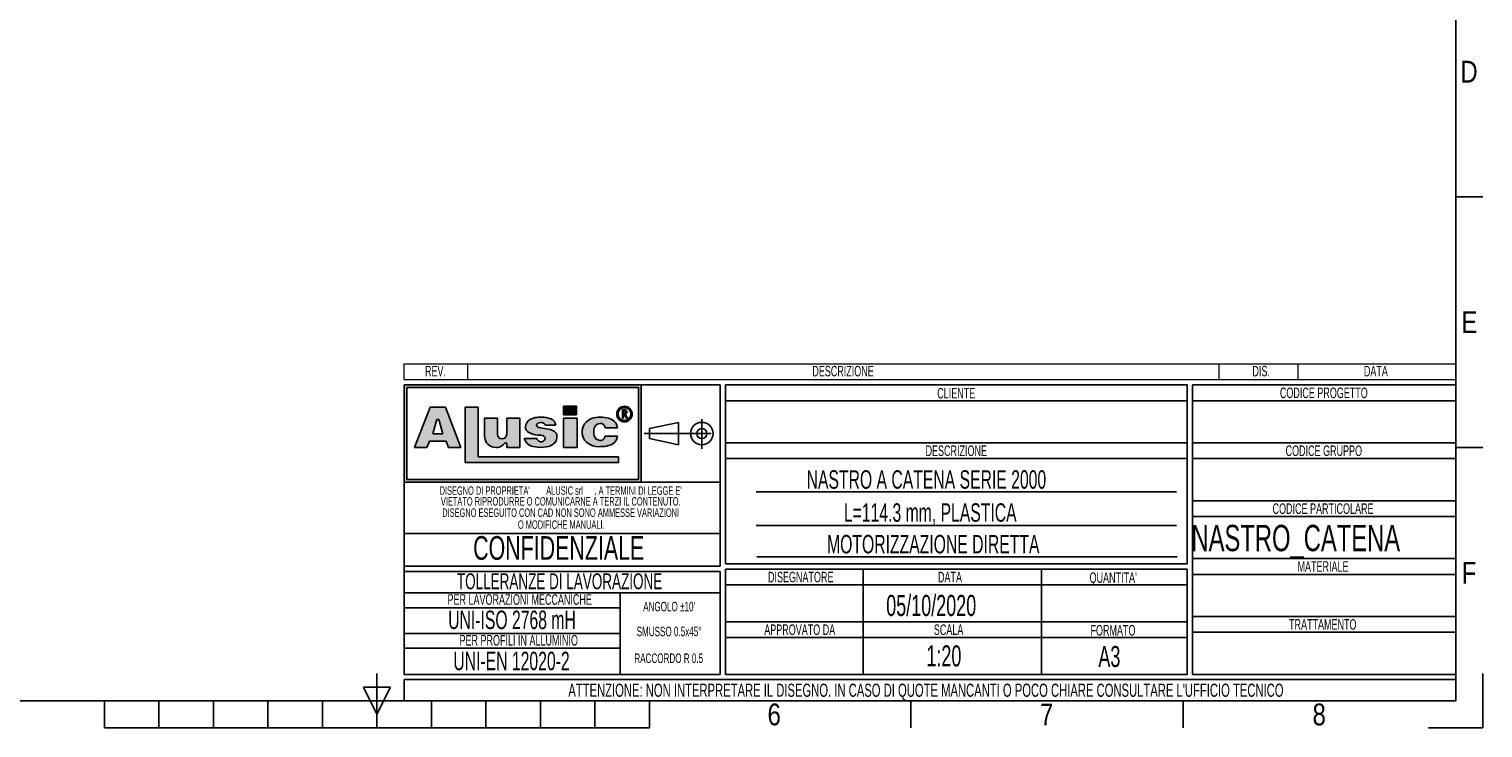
# Model space of a CAD drawing. Header units: millimetres. Extents: x 0 to 420, y 0 to 297.
# Tile 2 of 39: x 144 to 420, y 0 to 133. Entities that reach past the tile are written whole.
import ezdxf
from ezdxf.enums import TextEntityAlignment as Align

# ---------------------------------------------------------------- set-up
doc = ezdxf.new("R2010")
doc.units = ezdxf.units.MM
doc.linetypes.add('CENTERX2', pattern=[20.319999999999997, 12.7, -2.54, 2.54, -2.54])
doc.layers.add('CARTIGLIO', color=140, linetype='Continuous')
doc.styles.add('SLDTEXTSTYLE0', font='TXT', dxfattribs={"width": 0.6382978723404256})
doc.styles.add('SLDTEXTSTYLE1', font='TXT', dxfattribs={"width": 0.675})
doc.styles.add('SLDTEXTSTYLE2', font='TXT', dxfattribs={"width": 0.8214676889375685})

# ---------------------------------------------------------------- blocks, each defined once
blk = doc.blocks.new('SW_NOTE_0')
at = {"layer": 'CARTIGLIO', "color": 0, "insert": (1.968085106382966, 2.578135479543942), "char_height": 2, "attachment_point": 2, "style": 'SLDTEXTSTYLE0'}
blk.add_mtext('DIS.', dxfattribs=at)
blk = doc.blocks.new('SW_NOTE_0_1')
at = {"layer": 'CARTIGLIO', "color": 0, "insert": (7.101063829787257, 2.578135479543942), "char_height": 2, "attachment_point": 2, "style": 'SLDTEXTSTYLE0'}
blk.add_mtext('DESCRIZIONE', dxfattribs=at)
blk = doc.blocks.new('SW_NOTE_0_2')
at = {"layer": 'CARTIGLIO', "color": 0, "insert": (2.845744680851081, 2.578135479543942), "char_height": 2, "attachment_point": 2, "style": 'SLDTEXTSTYLE0'}
blk.add_mtext('DATA', dxfattribs=at)
blk = doc.blocks.new('SW_NOTE_0_3')
at = {"layer": 'CARTIGLIO', "color": 0, "insert": (2.34042553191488, 2.578135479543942), "char_height": 2, "attachment_point": 2, "style": 'SLDTEXTSTYLE0'}
blk.add_mtext('REV.', dxfattribs=at)
blk = doc.blocks.new('SW_NOTE_0_4')
at = {"layer": 'CARTIGLIO', "color": 0, "insert": (14.05585106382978, 4.511737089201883), "char_height": 3.5, "attachment_point": 2, "style": 'SLDTEXTSTYLE0'}
blk.add_mtext('UNI-EN 12020-2', dxfattribs=at)
blk = doc.blocks.new('SW_NOTE_0_5')
at = {"layer": 'CARTIGLIO', "color": 0, "insert": (13.85638297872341, 2.578135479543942), "char_height": 2, "attachment_point": 2, "style": 'SLDTEXTSTYLE0'}
blk.add_mtext('PER PROFILI IN ALLUMINIO', dxfattribs=at)
blk = doc.blocks.new('SW_NOTE_0_6')
at = {"layer": 'CARTIGLIO', "color": 0, "insert": (15.68484042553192, 4.511737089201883), "char_height": 3.5, "attachment_point": 2, "style": 'SLDTEXTSTYLE0'}
blk.add_mtext('UNI-ISO 2768 mH', dxfattribs=at)
blk = doc.blocks.new('SW_NOTE_0_7')
at = {"layer": 'CARTIGLIO', "color": 0, "insert": (18.30319148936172, 2.578135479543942), "char_height": 2, "attachment_point": 2, "style": 'SLDTEXTSTYLE0'}
blk.add_mtext('PER LAVORAZIONI MECCANICHE', dxfattribs=at)
blk = doc.blocks.new('SW_NOTE_0_8')
at = {"layer": 'CARTIGLIO', "color": 0, "insert": (8.569148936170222, 2.320321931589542), "char_height": 1.8, "attachment_point": 2, "style": 'SLDTEXTSTYLE0'}
blk.add_mtext('RACCORDO R 0.5', dxfattribs=at)
blk = doc.blocks.new('SW_NOTE_0_9')
at = {"layer": 'CARTIGLIO', "color": 0, "char_height": 1.6, "attachment_point": 2, "style": 'SLDTEXTSTYLE0'}
for s, insert in [("DISEGNO DI PROPRIETA'", (10.27659574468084, 2.062508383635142)), ('ALUSIC srl', (25.45120500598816, 2.062508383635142)), (". A TERMINI DI LEGGE E'", (39.41078027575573, 2.062508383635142))]:
    blk.add_mtext(s, dxfattribs=dict(at, insert=insert))
blk = doc.blocks.new('SW_NOTE_0_10')
at = {"layer": 'CARTIGLIO', "color": 0, "insert": (10.40425531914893, 2.062508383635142), "char_height": 1.6, "attachment_point": 2, "style": 'SLDTEXTSTYLE0'}
blk.add_mtext('O MODIFICHE MANUALI.', dxfattribs=at)
blk = doc.blocks.new('SW_NOTE_0_11')
at = {"layer": 'CARTIGLIO', "color": 0, "insert": (7.587765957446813, 2.320321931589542), "char_height": 1.8, "attachment_point": 2, "style": 'SLDTEXTSTYLE0'}
blk.add_mtext('SMUSSO 0.5x45°', dxfattribs=at)
blk = doc.blocks.new('SW_NOTE_0_12')
at = {"layer": 'CARTIGLIO', "color": 0, "insert": (27.3404255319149, 2.062508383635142), "char_height": 1.6, "attachment_point": 2, "style": 'SLDTEXTSTYLE0'}
blk.add_mtext('VIETATO RIPRODURRE O COMUNICARNE A TERZI IL CONTENUTO.', dxfattribs=at)
blk = doc.blocks.new('SW_NOTE_0_13')
at = {"layer": 'CARTIGLIO', "color": 0, "insert": (28.04255319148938, 2.062508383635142), "char_height": 1.6, "attachment_point": 2, "style": 'SLDTEXTSTYLE0'}
blk.add_mtext('DISEGNO ESEGUITO CON CAD NON SONO AMMESSE VARIAZIONI', dxfattribs=at)
blk = doc.blocks.new('SW_NOTE_0_14')
at = {"layer": 'CARTIGLIO', "color": 0, "insert": (21.07265624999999, 5.800804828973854), "char_height": 4.500000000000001, "attachment_point": 2, "style": 'SLDTEXTSTYLE1'}
blk.add_mtext('CONFIDENZIALE', dxfattribs=at)
blk = doc.blocks.new('SW_NOTE_0_15')
at = {"layer": 'CARTIGLIO', "color": 0, "insert": (23.93617021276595, 3.867203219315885), "char_height": 3, "attachment_point": 2, "style": 'SLDTEXTSTYLE0'}
blk.add_mtext('TOLLERANZE DI LAVORAZIONE', dxfattribs=at)
blk = doc.blocks.new('SW_NOTE_0_16')
at = {"layer": 'CARTIGLIO', "color": 0, "insert": (6.67819148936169, 2.320321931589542), "char_height": 1.8, "attachment_point": 2, "style": 'SLDTEXTSTYLE0'}
blk.add_mtext("ANGOLO ±10'", dxfattribs=at)
blk = doc.blocks.new('SW_NOTE_0_17')
at = {"layer": 'CARTIGLIO', "color": 0, "insert": (10.69148936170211, 2.578135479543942), "char_height": 2, "attachment_point": 2, "style": 'SLDTEXTSTYLE0'}
blk.add_mtext('CODICE PROGETTO', dxfattribs=at)
blk = doc.blocks.new('SW_NOTE_0_18')
at = {"layer": 'CARTIGLIO', "color": 0, "insert": (9.547872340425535, 2.578135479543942), "char_height": 2, "attachment_point": 2, "style": 'SLDTEXTSTYLE0'}
blk.add_mtext('CODICE GRUPPO', dxfattribs=at)
blk = doc.blocks.new('SW_NOTE_0_19')
at = {"layer": 'CARTIGLIO', "color": 0, "insert": (12.15425531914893, 2.578135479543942), "char_height": 2, "attachment_point": 2, "style": 'SLDTEXTSTYLE0'}
blk.add_mtext('CODICE PARTICOLARE', dxfattribs=at)
blk = doc.blocks.new('SW_NOTE_0_20')
at = {"layer": 'CARTIGLIO', "color": 0, "insert": (5.691489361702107, 2.578135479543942), "char_height": 2, "attachment_point": 2, "style": 'SLDTEXTSTYLE0'}
blk.add_mtext('MATERIALE', dxfattribs=at)
blk = doc.blocks.new('SW_NOTE_0_21')
at = {"layer": 'CARTIGLIO', "color": 0, "insert": (4.228723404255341, 2.578135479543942), "char_height": 2, "attachment_point": 2, "style": 'SLDTEXTSTYLE0'}
blk.add_mtext('CLIENTE', dxfattribs=at)
blk = doc.blocks.new('SW_NOTE_0_22')
at = {"layer": 'CARTIGLIO', "color": 0, "insert": (7.101063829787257, 2.578135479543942), "char_height": 2, "attachment_point": 2, "style": 'SLDTEXTSTYLE0'}
blk.add_mtext('DESCRIZIONE', dxfattribs=at)
blk = doc.blocks.new('SW_NOTE_0_23')
at = {"layer": 'CARTIGLIO', "color": 0, "insert": (5.558510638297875, 2.578135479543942), "char_height": 2, "attachment_point": 2, "style": 'SLDTEXTSTYLE0'}
blk.add_mtext("QUANTITA'", dxfattribs=at)
blk = doc.blocks.new('SW_NOTE_0_24')
at = {"layer": 'CARTIGLIO', "color": 0, "insert": (2.845744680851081, 2.578135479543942), "char_height": 2, "attachment_point": 2, "style": 'SLDTEXTSTYLE0'}
blk.add_mtext('DATA', dxfattribs=at)
blk = doc.blocks.new('SW_NOTE_0_25')
at = {"layer": 'CARTIGLIO', "color": 0, "insert": (7.606382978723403, 2.578135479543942), "char_height": 2, "attachment_point": 2, "style": 'SLDTEXTSTYLE0'}
blk.add_mtext('DISEGNATORE', dxfattribs=at)
blk = doc.blocks.new('SW_NOTE_0_26')
at = {"layer": 'CARTIGLIO', "color": 0, "insert": (5.398936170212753, 2.578135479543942), "char_height": 2, "attachment_point": 2, "style": 'SLDTEXTSTYLE0'}
blk.add_mtext('FORMATO', dxfattribs=at)
blk = doc.blocks.new('SW_NOTE_0_27')
at = {"layer": 'CARTIGLIO', "color": 0, "insert": (8.670212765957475, 2.578135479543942), "char_height": 2, "attachment_point": 2, "style": 'SLDTEXTSTYLE0'}
blk.add_mtext('APPROVATO DA', dxfattribs=at)
blk = doc.blocks.new('SW_NOTE_0_28')
at = {"layer": 'CARTIGLIO', "color": 0, "insert": (3.510638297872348, 2.578135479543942), "char_height": 2, "attachment_point": 2, "style": 'SLDTEXTSTYLE0'}
blk.add_mtext('SCALA', dxfattribs=at)
blk = doc.blocks.new('SW_NOTE_0_29')
at = {"layer": 'CARTIGLIO', "color": 0, "insert": (85.40558510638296, 3.222669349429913), "char_height": 2.5, "attachment_point": 2, "style": 'SLDTEXTSTYLE0'}
blk.add_mtext("ATTENZIONE: NON INTERPRETARE IL DISEGNO. IN CASO DI QUOTE MANCANTI O POCO CHIARE CONSULTARE L'UFFICIO TECNICO", dxfattribs=at)
blk = doc.blocks.new('SW_NOTE_0_30')
at = {"layer": 'CARTIGLIO', "color": 0, "insert": (7.526595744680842, 2.578135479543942), "char_height": 2, "attachment_point": 2, "style": 'SLDTEXTSTYLE0'}
blk.add_mtext('TRATTAMENTO', dxfattribs=at)
blk = doc.blocks.new('Cartiglio ALUSIC particolari STD')
at = {"layer": 'CARTIGLIO'}
h = blk.add_hatch(color=256, dxfattribs=at)
h.paths.add_polyline_path([(175.6752307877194, 247.7132947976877), (175.6752307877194, 229.2132947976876), (220.6752307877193, 229.2132947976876), (220.6752307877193, 247.7132947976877)], flags=0)
h.paths.add_polyline_path([(176.1752307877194, 229.7132947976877), (176.1752307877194, 247.2132947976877), (220.1752307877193, 247.2132947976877), (220.1752307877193, 229.7132947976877)], flags=0)
h = blk.add_hatch(color=256, dxfattribs=at)
h.paths.add_polyline_path([(179.9963944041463, 235.8207167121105), (180.465276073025, 237.0349162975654), (183.6345063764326, 237.0349162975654), (184.103388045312, 235.8207167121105), (186.455199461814, 235.8207167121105), (183.4874420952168, 243.5059174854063), (180.6123403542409, 243.5059174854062), (177.6445829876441, 235.8207167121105)], flags=0)
h.paths.add_polyline_path([(181.1002992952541, 238.4359343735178), (181.8750070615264, 241.1689926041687), (182.2247753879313, 241.1689926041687), (182.9994831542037, 238.4359343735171)], flags=0)
for points in [[(189.726070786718, 243.5099477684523), (187.2568362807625, 243.5099477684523), (187.2568362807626, 232.9839336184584), (216.346566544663, 232.9839336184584), (216.346566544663, 234.0739837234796), (189.726070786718, 234.0739837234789)], [(205.9157645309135, 243.6451419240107), (205.9157645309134, 242.0388308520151), (208.4026610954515, 242.0388308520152), (208.4026610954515, 243.6451419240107)], [(208.4880238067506, 241.3950893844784), (205.9157645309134, 241.3950893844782), (205.9157645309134, 235.8207167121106), (208.4880238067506, 235.8207167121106)]]:
    blk.add_hatch(color=256, dxfattribs=at).paths.add_polyline_path(points, flags=0)
h = blk.add_hatch(color=256, dxfattribs=at)
edge = h.paths.add_edge_path(flags=0)
edge.add_arc((217.4963133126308, 242.1652733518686), 1.479868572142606, 0, 360)
edge = h.paths.add_edge_path(flags=0)
edge.add_arc((217.4963133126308, 242.1652733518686), 1.214864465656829, 0, 360)
h = blk.add_hatch(color=256, dxfattribs=at)
edge = h.paths.add_edge_path(flags=0)
edge.add_arc((217.5944506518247, 242.5818626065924), 0.3723980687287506, 277.1406326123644, 450.0000000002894)
edge.add_line((217.5944506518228, 242.9542606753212), (217.1543350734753, 242.9542606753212))
edge.add_line((217.1543350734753, 242.9542606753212), (217.1543350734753, 241.4023140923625))
edge.add_line((217.1543350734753, 241.4023140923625), (217.3097420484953, 241.4023140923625))
edge.add_line((217.3097420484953, 241.4023140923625), (217.3097420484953, 242.2094645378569))
edge.add_line((217.3097420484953, 242.2094645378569), (217.4681345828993, 242.2094645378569))
edge.add_line((217.4681345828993, 242.2094645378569), (217.8753428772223, 241.4023140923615))
edge.add_line((217.8753428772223, 241.4023140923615), (218.0494071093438, 241.4023140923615))
edge.add_line((218.0494071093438, 241.4023140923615), (217.6407416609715, 242.212352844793))
edge = h.paths.add_edge_path(flags=0)
edge.add_line((217.3097420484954, 242.7988537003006), (217.5944506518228, 242.7988537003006))
edge.add_arc((217.5944506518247, 242.5818626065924), 0.2169910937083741, -90.00000000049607, 90.00000000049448, ccw=False)
edge.add_line((217.5944506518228, 242.3648715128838), (217.3097420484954, 242.3648715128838))
edge.add_line((217.3097420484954, 242.3648715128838), (217.3097420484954, 242.7988537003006))
h = blk.add_hatch(color=256, dxfattribs=at)
edge = h.paths.add_edge_path(flags=0)
edge.add_arc((194.2619790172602, 238.3328699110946), 0.8721260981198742, 180, 360, ccw=False)
edge.add_line((193.3898529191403, 238.3328699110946), (193.3898529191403, 241.3950893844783))
edge.add_line((193.3898529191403, 241.3950893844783), (190.9285191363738, 241.3950893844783))
edge.add_line((190.9285191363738, 241.3950893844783), (190.9285191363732, 237.9783312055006))
edge.add_arc((193.0861336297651, 237.9783312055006), 2.157614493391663, 180, 321.9680973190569)
edge.add_arc((194.9391651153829, 236.5289220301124), 0.1949400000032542, 3.751097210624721e-10, 141.9680973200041, ccw=False)
edge.add_line((195.1341051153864, 236.5289220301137), (195.1341051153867, 235.8207167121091))
edge.add_line((195.1341051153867, 235.8207167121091), (197.6148195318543, 235.8207167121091))
edge.add_line((197.6148195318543, 235.8207167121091), (197.6148195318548, 241.3950893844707))
edge.add_line((197.6148195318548, 241.3950893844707), (195.1341051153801, 241.3950893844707))
edge.add_line((195.1341051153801, 241.3950893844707), (195.1341051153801, 238.3328699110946))
h = blk.add_hatch(color=256, dxfattribs=at)
edge = h.paths.add_edge_path(flags=0)
edge.add_line((201.4260816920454, 235.8017439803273), (202.6657446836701, 235.9456470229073))
edge.add_arc((202.329266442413, 238.631519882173), 2.706867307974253, 277.1406456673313, 311.0032214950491)
edge.add_arc((203.4500368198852, 237.5679483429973), 1.178212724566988, 303.7868133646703, 347.8980612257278)
edge.add_arc((202.7591436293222, 237.8600682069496), 1.920162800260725, 343.693523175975, 381.4193527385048)
edge.add_arc((202.6211329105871, 236.5671389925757), 2.77207698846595, 46.00269433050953, 81.2509677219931)
edge.add_arc((194.8645641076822, 197.2610710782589), 42.83386613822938, 78.993004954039, 81.01866969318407)
edge.add_arc((201.791685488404, 241.2254031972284), 1.672976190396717, 238.7770991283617, 261.74465207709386, ccw=False)
edge.add_arc((201.2153024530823, 240.0677304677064), 0.3988810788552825, 114.64010585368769, 223.1865854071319, ccw=False)
edge.add_arc((201.6334056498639, 239.1857459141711), 1.374925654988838, 90.51660503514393, 115.1534325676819, ccw=False)
edge.add_arc((201.6831021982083, 239.5760411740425), 0.986530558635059, 50.694882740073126, 93.60864602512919, ccw=False)
edge.add_arc((201.9697940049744, 239.9445101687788), 0.519939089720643, 14.547573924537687, 49.4198797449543, ccw=False)
edge.add_line((202.4730635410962, 240.0751104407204), (204.4675927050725, 240.0751104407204))
edge.add_arc((203.0576035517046, 239.9357336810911), 1.416861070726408, 5.64532107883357, 71.38339334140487)
edge.add_arc((201.7960014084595, 236.355567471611), 5.212710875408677, 70.80435731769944, 90.86664277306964)
edge.add_arc((201.3918249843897, 237.7332340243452), 3.848224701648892, 85.15036290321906, 119.91204055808)
edge.add_arc((200.4630711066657, 239.596929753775), 1.774008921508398, 123.9309471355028, 174.9914571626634)
edge.add_arc((199.7112523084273, 239.6370426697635), 1.021881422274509, 173.5516105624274, 249.3813116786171)
edge.add_arc((201.1522143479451, 241.6000363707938), 3.430150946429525, 238.332046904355, 269.1908231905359)
edge.add_arc((201.2712411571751, 236.022650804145), 2.154096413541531, 64.99796384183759, 94.45891481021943, ccw=False)
edge.add_arc((202.0592687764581, 237.5956085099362), 0.398545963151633, -35.58612148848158, 72.11412463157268, ccw=False)
edge.add_arc((201.6903477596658, 237.6535955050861), 0.7512299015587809, 245.201083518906, 337.29941344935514, ccw=False)
edge.add_arc((201.6384661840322, 237.7297070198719), 0.8024620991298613, 192.55915917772, 250.8523518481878, ccw=False)
edge.add_line((200.8552053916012, 237.5552136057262), (198.4723136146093, 237.5552136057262))
edge.add_arc((200.5696156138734, 238.1164948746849), 2.1711085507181, 194.982434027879, 258.3364147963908)
edge.add_line((200.1306936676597, 235.9902164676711), (201.4260816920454, 235.8017439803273))
h = blk.add_hatch(color=256, dxfattribs=at)
edge = h.paths.add_edge_path(flags=0)
edge.add_arc((212.8489752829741, 238.2774034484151), 1.095489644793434, 191.1589777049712, 269.92854925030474, ccw=False)
edge.add_arc((213.9973597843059, 238.7808861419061), 2.335462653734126, 162.1599290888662, 197.8400709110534, ccw=False)
edge.add_arc((212.8489752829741, 239.284368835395), 1.095489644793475, 90.0714507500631, 168.8410222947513, ccw=False)
edge.add_arc((212.9558587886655, 239.5292842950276), 0.8574339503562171, 2.5666577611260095, 97.25285314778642, ccw=False)
edge.add_line((213.8124325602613, 239.5676816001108), (216.1889448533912, 239.5676816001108))
edge.add_arc((214.1254209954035, 239.3204036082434), 2.078287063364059, 6.833333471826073, 81.00039250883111)
edge.add_arc((213.0403652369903, 236.4056797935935), 5.163706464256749, 74.15176759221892, 91.31975036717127)
edge.add_arc((212.577937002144, 238.1509364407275), 3.434301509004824, 84.2596919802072, 140.8312604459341)
edge.add_arc((212.2748599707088, 238.7808861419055), 2.817144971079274, 146.8823062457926, 213.1176937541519)
edge.add_arc((212.5779370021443, 239.4108358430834), 3.434301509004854, 219.1687395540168, 275.7403080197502)
edge.add_arc((213.0403652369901, 241.1560924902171), 5.163706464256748, 268.6802496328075, 285.8482324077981)
edge.add_arc((214.1254209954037, 238.2413686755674), 2.078287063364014, 278.9996074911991, 353.1666665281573)
edge.add_line((216.1889448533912, 237.9940906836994), (213.8124325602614, 237.9940906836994))
edge.add_arc((212.9558587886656, 238.0324879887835), 0.8574339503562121, 262.7471468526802, 357.4333422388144, ccw=False)
at = {"color": 161, "linetype": 'Continuous', "lineweight": 18}
for p, q in [((175.6752307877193, 248.7132947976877), (175.6752307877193, 251.7132947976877)), ((175.6752307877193, 251.7132947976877), (375.3252307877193, 251.7132947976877)), ((187.6752307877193, 251.7132947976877), (187.6752307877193, 248.7132947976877)), ((330.3252307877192, 251.7132947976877), (330.3252307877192, 248.7132947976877)), ((345.3252307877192, 251.7132947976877), (345.3252307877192, 248.7132947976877)), ((375.3252307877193, 248.7132947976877), (375.3252307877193, 251.7132947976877)), ((175.6752307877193, 248.7132947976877), (375.3252307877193, 248.7132947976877))]:
    blk.add_line(p, q, dxfattribs=at)
at = {"layer": 'CARTIGLIO'}
for p, q in [((175.6752307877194, 247.7132947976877), (175.6752307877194, 229.2132947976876)), ((175.6752307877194, 247.7132947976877), (175.6752307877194, 192.7132947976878)), ((235.6752307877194, 247.7132947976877), (175.6752307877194, 247.7132947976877)), ((220.6752307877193, 247.7132947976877), (175.6752307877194, 247.7132947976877)), ((175.6752307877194, 247.7132947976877), (175.6752307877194, 229.2132947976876)), ((175.6752307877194, 247.7132947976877), (175.6752307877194, 213.2641084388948)), ((176.1752307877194, 229.7132947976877), (176.1752307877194, 247.2132947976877)), ((176.1752307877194, 247.2132947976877), (176.1752307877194, 229.7132947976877)), ((176.1752307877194, 247.2132947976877), (220.1752307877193, 247.2132947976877)), ((220.1752307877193, 247.2132947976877), (176.1752307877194, 247.2132947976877)), ((220.1752307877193, 247.2132947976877), (220.1752307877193, 229.7132947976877)), ((220.1752307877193, 229.7132947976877), (220.1752307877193, 247.2132947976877)), ((220.6752307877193, 229.2132947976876), (220.6752307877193, 247.7132947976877)), ((220.6752307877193, 247.7132947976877), (220.6752307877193, 229.2132947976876)), ((235.6752307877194, 213.2641084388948), (235.6752307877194, 247.7132947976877)), ((324.3252307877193, 247.7132947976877), (236.6752307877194, 247.7132947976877)), ((236.6752307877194, 247.7132947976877), (236.6752307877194, 213.7132947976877)), ((324.3252307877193, 213.7132947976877), (324.3252307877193, 247.7132947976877)), ((375.3252307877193, 247.7132947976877), (325.3252307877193, 247.7132947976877)), ((325.3252307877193, 247.7132947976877), (325.3252307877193, 192.7132947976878)), ((375.3252307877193, 192.7132947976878), (375.3252307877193, 247.7132947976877)), ((180.6123403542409, 243.5059174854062), (177.6445829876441, 235.8207167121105)), ((177.6445829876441, 235.8207167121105), (180.6123403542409, 243.5059174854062)), ((183.4874420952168, 243.5059174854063), (180.6123403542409, 243.5059174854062)), ((180.6123403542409, 243.5059174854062), (183.4874420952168, 243.5059174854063)), ((186.455199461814, 235.8207167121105), (183.4874420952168, 243.5059174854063)), ((186.455199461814, 235.8207167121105), (183.4874420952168, 243.5059174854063)), ((189.726070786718, 243.5099477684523), (187.2568362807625, 243.5099477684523)), ((187.2568362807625, 243.5099477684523), (187.2568362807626, 232.9839336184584)), ((189.726070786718, 243.5099477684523), (187.2568362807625, 243.5099477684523)), ((187.2568362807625, 243.5099477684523), (187.2568362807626, 232.9839336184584)), ((189.726070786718, 234.0739837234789), (189.726070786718, 243.5099477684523)), ((189.726070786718, 234.0739837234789), (189.726070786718, 243.5099477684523)), ((208.4026610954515, 243.6451419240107), (205.9157645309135, 243.6451419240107)), ((205.9157645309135, 243.6451419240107), (205.9157645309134, 242.0388308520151)), ((205.9157645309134, 242.0388308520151), (205.9157645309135, 243.6451419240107)), ((205.9157645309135, 243.6451419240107), (208.4026610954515, 243.6451419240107)), ((208.4026610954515, 243.6451419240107), (208.4026610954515, 242.0388308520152)), ((208.4026610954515, 242.0388308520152), (208.4026610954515, 243.6451419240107)), ((217.1543350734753, 241.4023140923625), (217.1543350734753, 242.9542606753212)), ((217.1543350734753, 241.4023140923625), (217.1543350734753, 242.9542606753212)), ((217.1543350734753, 242.9542606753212), (217.5944506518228, 242.9542606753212)), ((217.1543350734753, 242.9542606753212), (217.5944506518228, 242.9542606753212)), ((236.6752307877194, 244.7132947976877), (324.3252307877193, 244.7132947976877)), ((325.3252307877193, 244.7132947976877), (375.3252307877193, 244.7132947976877)), ((181.1002992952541, 238.4359343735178), (181.8750070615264, 241.1689926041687)), ((181.8750070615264, 241.1689926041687), (181.1002992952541, 238.4359343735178)), ((181.8750070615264, 241.1689926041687), (182.2247753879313, 241.1689926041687)), ((181.8750070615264, 241.1689926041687), (182.2247753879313, 241.1689926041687)), ((182.2247753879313, 241.1689926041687), (182.9994831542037, 238.4359343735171)), ((182.2247753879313, 241.1689926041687), (182.9994831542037, 238.4359343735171)), ((190.9285191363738, 241.3950893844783), (190.9285191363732, 237.9783312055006)), ((193.3898529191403, 241.3950893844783), (190.9285191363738, 241.3950893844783)), ((193.3898529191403, 241.3950893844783), (190.9285191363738, 241.3950893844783)), ((190.9285191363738, 241.3950893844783), (190.9285191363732, 237.9783312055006)), ((193.3898529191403, 238.3328699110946), (193.3898529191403, 241.3950893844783)), ((193.3898529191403, 241.3950893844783), (193.3898529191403, 238.3328699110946)), ((197.6148195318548, 241.3950893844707), (195.1341051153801, 241.3950893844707)), ((195.1341051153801, 241.3950893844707), (195.1341051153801, 238.3328699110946)), ((195.1341051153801, 241.3950893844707), (195.1341051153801, 238.3328699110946)), ((197.6148195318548, 241.3950893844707), (195.1341051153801, 241.3950893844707)), ((197.6148195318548, 241.3950893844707), (197.6148195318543, 235.8207167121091)), ((197.6148195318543, 235.8207167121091), (197.6148195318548, 241.3950893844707)), ((205.9157645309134, 242.0388308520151), (208.4026610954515, 242.0388308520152)), ((208.4026610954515, 242.0388308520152), (205.9157645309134, 242.0388308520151)), ((208.4880238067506, 241.3950893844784), (205.9157645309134, 241.3950893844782)), ((205.9157645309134, 241.3950893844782), (205.9157645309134, 235.8207167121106)), ((205.9157645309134, 241.3950893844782), (208.4880238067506, 241.3950893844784)), ((205.9157645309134, 235.8207167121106), (205.9157645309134, 241.3950893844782)), ((208.4880238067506, 235.8207167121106), (208.4880238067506, 241.3950893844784)), ((208.4880238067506, 241.3950893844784), (208.4880238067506, 235.8207167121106)), ((217.1543350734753, 241.4023140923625), (217.3097420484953, 241.4023140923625)), ((217.3097420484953, 241.4023140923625), (217.1543350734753, 241.4023140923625)), ((217.3097420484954, 242.7988537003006), (217.5944506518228, 242.7988537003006)), ((217.3097420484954, 242.3648715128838), (217.3097420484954, 242.7988537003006)), ((217.3097420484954, 242.3648715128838), (217.3097420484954, 242.7988537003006)), ((217.3097420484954, 242.7988537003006), (217.5944506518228, 242.7988537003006)), ((217.3097420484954, 242.3648715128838), (217.5944506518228, 242.3648715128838)), ((217.5944506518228, 242.3648715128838), (217.3097420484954, 242.3648715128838)), ((217.3097420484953, 242.2094645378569), (217.3097420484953, 241.4023140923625)), ((217.3097420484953, 241.4023140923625), (217.3097420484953, 242.2094645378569)), ((217.4681345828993, 242.2094645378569), (217.3097420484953, 242.2094645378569)), ((217.3097420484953, 242.2094645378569), (217.4681345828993, 242.2094645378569)), ((217.8753428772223, 241.4023140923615), (217.4681345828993, 242.2094645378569)), ((217.4681345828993, 242.2094645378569), (217.8753428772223, 241.4023140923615)), ((217.6407416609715, 242.212352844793), (218.0494071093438, 241.4023140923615)), ((217.6407416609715, 242.212352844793), (218.0494071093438, 241.4023140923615)), ((217.8753428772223, 241.4023140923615), (218.0494071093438, 241.4023140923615)), ((218.0494071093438, 241.4023140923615), (217.8753428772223, 241.4023140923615)), ((222.2665680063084, 239.420334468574), (227.759141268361, 240.6015329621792)), ((227.759141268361, 240.6015329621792), (227.7591412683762, 236.3250566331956)), ((182.9994831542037, 238.4359343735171), (181.1002992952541, 238.4359343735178)), ((181.1002992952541, 238.4359343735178), (182.9994831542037, 238.4359343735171)), ((200.8552053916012, 237.5552136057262), (198.4723136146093, 237.5552136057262)), ((200.8552053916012, 237.5552136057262), (198.4723136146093, 237.5552136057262)), ((202.4730635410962, 240.0751104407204), (204.4675927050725, 240.0751104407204)), ((204.4675927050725, 240.0751104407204), (202.4730635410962, 240.0751104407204)), ((213.8124325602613, 239.5676816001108), (216.1889448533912, 239.5676816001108)), ((213.8124325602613, 239.5676816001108), (216.1889448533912, 239.5676816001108)), ((216.1889448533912, 237.9940906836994), (213.8124325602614, 237.9940906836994)), ((213.8124325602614, 237.9940906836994), (216.1889448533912, 237.9940906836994)), ((222.2665680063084, 239.420334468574), (222.2665680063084, 237.5062551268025)), ((222.2665680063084, 237.5062551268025), (227.7591412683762, 236.3250566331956)), ((177.6445829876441, 235.8207167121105), (179.9963944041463, 235.8207167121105)), ((177.6445829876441, 235.8207167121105), (179.9963944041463, 235.8207167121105)), ((179.9963944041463, 235.8207167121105), (180.465276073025, 237.0349162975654)), ((179.9963944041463, 235.8207167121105), (180.465276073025, 237.0349162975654)), ((180.465276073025, 237.0349162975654), (183.6345063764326, 237.0349162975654)), ((180.465276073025, 237.0349162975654), (183.6345063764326, 237.0349162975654)), ((184.103388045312, 235.8207167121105), (183.6345063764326, 237.0349162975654)), ((183.6345063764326, 237.0349162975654), (184.103388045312, 235.8207167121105)), ((184.103388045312, 235.8207167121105), (186.455199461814, 235.8207167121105)), ((184.103388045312, 235.8207167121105), (186.455199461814, 235.8207167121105)), ((195.1341051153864, 236.5289220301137), (195.1341051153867, 235.8207167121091)), ((195.1341051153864, 236.5289220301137), (195.1341051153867, 235.8207167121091)), ((195.1341051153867, 235.8207167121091), (197.6148195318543, 235.8207167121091)), ((197.6148195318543, 235.8207167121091), (195.1341051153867, 235.8207167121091)), ((200.1306936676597, 235.9902164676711), (201.4260816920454, 235.8017439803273)), ((200.1306936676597, 235.9902164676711), (201.4260816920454, 235.8017439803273)), ((201.4260816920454, 235.8017439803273), (202.6657446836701, 235.9456470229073)), ((201.4260816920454, 235.8017439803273), (202.6657446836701, 235.9456470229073)), ((205.9157645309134, 235.8207167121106), (208.4880238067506, 235.8207167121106)), ((208.4880238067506, 235.8207167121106), (205.9157645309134, 235.8207167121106)), ((236.6752307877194, 236.7132947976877), (324.3252307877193, 236.7132947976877)), ((325.3252307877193, 236.7132947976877), (375.3252307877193, 236.7132947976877)), ((187.2568362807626, 232.9839336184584), (216.346566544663, 232.9839336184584)), ((187.2568362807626, 232.9839336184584), (216.346566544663, 232.9839336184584)), ((216.346566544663, 234.0739837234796), (189.726070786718, 234.0739837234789)), ((216.346566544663, 234.0739837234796), (189.726070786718, 234.0739837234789)), ((216.346566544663, 232.9839336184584), (216.346566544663, 234.0739837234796)), ((216.346566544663, 232.9839336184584), (216.346566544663, 234.0739837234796)), ((236.6752307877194, 233.7132947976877), (324.3252307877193, 233.7132947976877)), ((325.3252307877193, 233.7132947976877), (375.3252307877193, 233.7132947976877)), ((175.6752307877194, 229.2132947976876), (220.6752307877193, 229.2132947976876)), ((175.6752307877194, 229.2132947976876), (235.6752307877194, 229.2132947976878)), ((220.1752307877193, 229.7132947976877), (176.1752307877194, 229.7132947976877)), ((176.1752307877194, 229.7132947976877), (220.1752307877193, 229.7132947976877)), ((322.3252307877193, 227.3799614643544), (242.5002307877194, 227.3799614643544)), ((325.3252307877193, 225.7132947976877), (375.3252307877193, 225.7132947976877)), ((242.5002307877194, 221.0217416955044), (322.3252307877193, 221.0217416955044)), ((325.3252307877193, 222.7132947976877), (375.3252307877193, 222.7132947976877)), ((235.6752307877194, 219.4779138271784), (175.6752307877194, 219.4779138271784)), ((235.6752307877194, 213.2641084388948), (175.6752307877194, 213.2641084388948)), ((236.6752307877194, 213.7132947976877), (324.3252307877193, 213.7132947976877)), ((236.6752307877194, 212.7132947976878), (324.3252307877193, 212.7132947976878)), ((236.6752307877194, 192.7132947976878), (236.6752307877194, 212.7132947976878)), ((242.6228336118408, 215.0313303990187), (322.4478336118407, 215.0313303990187)), ((262.8472277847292, 212.7132947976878), (262.8472277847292, 192.7132947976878)), ((296.6722277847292, 212.7132947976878), (296.6722277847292, 192.7132947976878)), ((324.3252307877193, 212.7132947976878), (324.3252307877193, 192.7132947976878)), ((325.3252307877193, 214.7132947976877), (375.3252307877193, 214.7132947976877)), ((175.6752307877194, 212.2641084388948), (235.6752307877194, 212.2641084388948)), ((175.6752307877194, 212.2641084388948), (175.6752307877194, 192.7132947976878)), ((235.6752307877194, 192.7132947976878), (235.6752307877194, 212.2641084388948)), ((325.3252307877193, 211.7132947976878), (375.3252307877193, 211.7132947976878)), ((235.6612716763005, 208.2042541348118), (175.6612716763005, 208.2042541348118)), ((216.684767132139, 192.7132947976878), (216.684767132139, 208.2042541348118)), ((236.6752307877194, 209.7132947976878), (324.3252307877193, 209.7132947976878)), ((175.6752307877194, 205.3858848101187), (216.684767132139, 205.3858848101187)), ((236.6752307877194, 202.7132947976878), (324.3252307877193, 202.7132947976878)), ((325.3252307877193, 203.7132947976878), (375.3252307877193, 203.7132947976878)), ((216.684767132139, 200.4587744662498), (175.6752307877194, 200.4587744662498)), ((236.6752307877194, 199.7132947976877), (324.3252307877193, 199.7132947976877)), ((325.3252307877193, 200.7132947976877), (375.3252307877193, 200.7132947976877)), ((175.6891898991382, 197.6792182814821), (216.6987262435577, 197.6792182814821)), ((175.6752307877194, 192.7132947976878), (235.6752307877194, 192.7132947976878)), ((375.3252307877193, 191.7132947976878), (175.6752307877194, 191.7132947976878)), ((175.6752307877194, 191.7132947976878), (175.6752307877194, 187.7132947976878)), ((324.3252307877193, 192.7132947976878), (236.6752307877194, 192.7132947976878)), ((325.3252307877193, 192.7132947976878), (375.3252307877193, 192.7132947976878)), ((375.3252307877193, 187.7132947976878), (375.3252307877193, 191.7132947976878)), ((175.6752307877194, 187.7132947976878), (375.3252307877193, 187.7132947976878))]:
    blk.add_line(p, q, dxfattribs=at)
at = {"layer": 'CARTIGLIO', "linetype": 'CENTERX2'}
for p, q in [((232.1939749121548, 241.2151324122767), (232.1939749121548, 235.5497603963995)), ((221.2625504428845, 238.4632947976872), (235.0879111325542, 238.4632947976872))]:
    blk.add_line(p, q, dxfattribs=at)
at = {"layer": 'CARTIGLIO', "linetype": 'Continuous'}
blk.add_line((175.6736628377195, 187.7132947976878), (375.3252307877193, 187.7132947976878), dxfattribs=at)
at = {"layer": 'CARTIGLIO'}
for centre, radius in [((217.4963133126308, 242.1652733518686), 1.479868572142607), ((217.4963133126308, 242.1652733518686), 1.479868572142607), ((217.4963133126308, 242.1652733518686), 1.214864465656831), ((217.4963133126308, 242.1652733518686), 1.214864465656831), ((232.1939749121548, 238.4632947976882), 2.138238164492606), ((232.1939749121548, 238.4632947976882), 0.9570396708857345)]:
    blk.add_circle(centre, radius, dxfattribs=at)
for centre, radius, start, end in [((217.5944506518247, 242.5818626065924), 0.3723980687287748, 277.1406326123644, 90.00000000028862), ((217.5944506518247, 242.5818626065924), 0.3723980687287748, 277.1406326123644, 90.00000000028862), ((200.4630711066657, 239.596929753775), 1.774008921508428, 123.9309471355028, 174.9914571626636), ((200.4630711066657, 239.596929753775), 1.774008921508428, 123.9309471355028, 174.9914571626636), ((201.3918249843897, 237.7332340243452), 3.848224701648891, 85.15036290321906, 119.91204055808), ((201.3918249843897, 237.7332340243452), 3.848224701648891, 85.15036290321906, 119.91204055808), ((201.2153024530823, 240.0677304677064), 0.3988810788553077, 114.6401058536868, 223.1865854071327), ((201.2153024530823, 240.0677304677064), 0.3988810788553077, 114.6401058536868, 223.1865854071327), ((201.6334056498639, 239.1857459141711), 1.374925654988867, 90.51660503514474, 115.1534325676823), ((201.6334056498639, 239.1857459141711), 1.374925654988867, 90.51660503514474, 115.1534325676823), ((201.6831021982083, 239.5760411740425), 0.9865305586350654, 50.69488274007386, 93.60864602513), ((201.6831021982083, 239.5760411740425), 0.9865305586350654, 50.69488274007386, 93.60864602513), ((201.7960014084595, 236.355567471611), 5.212710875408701, 70.80435731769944, 90.86664277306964), ((201.7960014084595, 236.355567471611), 5.212710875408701, 70.80435731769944, 90.86664277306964), ((201.9697940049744, 239.9445101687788), 0.5199390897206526, 14.54757392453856, 49.41987974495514), ((201.9697940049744, 239.9445101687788), 0.5199390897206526, 14.54757392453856, 49.41987974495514), ((203.0576035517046, 239.9357336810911), 1.416861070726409, 5.64532107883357, 71.38339334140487), ((203.0576035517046, 239.9357336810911), 1.416861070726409, 5.64532107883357, 71.38339334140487), ((212.2748599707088, 238.7808861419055), 2.81714497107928, 146.8823062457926, 213.1176937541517), ((212.2748599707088, 238.7808861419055), 2.81714497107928, 146.8823062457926, 213.1176937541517), ((212.577937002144, 238.1509364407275), 3.434301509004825, 84.2596919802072, 140.8312604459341), ((212.577937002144, 238.1509364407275), 3.434301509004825, 84.2596919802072, 140.8312604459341), ((212.8489752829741, 239.284368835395), 1.09548964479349, 90.07145075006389, 168.8410222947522), ((212.8489752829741, 239.284368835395), 1.09548964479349, 90.07145075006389, 168.8410222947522), ((212.9558587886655, 239.5292842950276), 0.8574339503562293, 2.566657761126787, 97.25285314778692), ((212.9558587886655, 239.5292842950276), 0.8574339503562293, 2.566657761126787, 97.25285314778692), ((213.0403652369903, 236.4056797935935), 5.163706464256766, 74.15176759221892, 91.31975036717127), ((213.0403652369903, 236.4056797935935), 5.163706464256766, 74.15176759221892, 91.31975036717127), ((214.1254209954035, 239.3204036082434), 2.078287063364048, 6.833333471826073, 81.00039250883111), ((214.1254209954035, 239.3204036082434), 2.078287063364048, 6.833333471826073, 81.00039250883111), ((217.5944506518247, 242.5818626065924), 0.2169910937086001, 269.9999999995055, 90.00000000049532), ((217.5944506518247, 242.5818626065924), 0.2169910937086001, 269.9999999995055, 90.00000000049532), ((193.0861336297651, 237.9783312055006), 2.157614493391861, 180, 321.9680973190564), ((193.0861336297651, 237.9783312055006), 2.157614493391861, 180, 321.9680973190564), ((194.2619790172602, 238.3328699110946), 0.872126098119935, 180, 0), ((194.2619790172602, 238.3328699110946), 0.872126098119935, 180, 0), ((200.5696156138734, 238.1164948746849), 2.171108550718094, 194.982434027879, 258.3364147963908), ((200.5696156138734, 238.1164948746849), 2.171108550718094, 194.982434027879, 258.3364147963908), ((199.7112523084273, 239.6370426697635), 1.021881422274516, 173.5516105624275, 249.381311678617), ((199.7112523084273, 239.6370426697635), 1.021881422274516, 173.5516105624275, 249.381311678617), ((201.1522143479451, 241.6000363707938), 3.430150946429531, 238.332046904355, 269.1908231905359), ((201.1522143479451, 241.6000363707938), 3.430150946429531, 238.332046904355, 269.1908231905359), ((201.6384661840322, 237.7297070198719), 0.8024620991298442, 192.5591591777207, 250.8523518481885), ((201.6384661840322, 237.7297070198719), 0.8024620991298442, 192.5591591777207, 250.8523518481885), ((201.791685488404, 241.2254031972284), 1.672976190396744, 238.7770991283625, 261.7446520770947), ((201.791685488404, 241.2254031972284), 1.672976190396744, 238.7770991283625, 261.7446520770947), ((201.2712411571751, 236.022650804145), 2.154096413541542, 64.99796384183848, 94.45891481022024), ((201.2712411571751, 236.022650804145), 2.154096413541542, 64.99796384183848, 94.45891481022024), ((194.8645641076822, 197.2610710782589), 42.8338661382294, 78.993004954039, 81.01866969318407), ((194.8645641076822, 197.2610710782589), 42.8338661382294, 78.993004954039, 81.01866969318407), ((202.0592687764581, 237.5956085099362), 0.3985459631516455, 324.4138785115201, 72.11412463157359), ((202.0592687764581, 237.5956085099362), 0.3985459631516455, 324.4138785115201, 72.11412463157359), ((202.6211329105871, 236.5671389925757), 2.772076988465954, 46.00269433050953, 81.2509677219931), ((202.6211329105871, 236.5671389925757), 2.772076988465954, 46.00269433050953, 81.2509677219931), ((202.7591436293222, 237.8600682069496), 1.920162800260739, 343.6935231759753, 21.41935273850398), ((202.7591436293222, 237.8600682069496), 1.920162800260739, 343.6935231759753, 21.41935273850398), ((213.9973597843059, 238.7808861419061), 2.335462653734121, 162.159929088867, 197.8400709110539), ((213.9973597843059, 238.7808861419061), 2.335462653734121, 162.159929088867, 197.8400709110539), ((212.8489752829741, 238.2774034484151), 1.095489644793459, 191.1589777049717, 269.9285492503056), ((212.8489752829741, 238.2774034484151), 1.095489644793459, 191.1589777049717, 269.9285492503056), ((212.9558587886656, 238.0324879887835), 0.8574339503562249, 262.7471468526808, 357.4333422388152), ((212.9558587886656, 238.0324879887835), 0.8574339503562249, 262.7471468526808, 357.4333422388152), ((214.1254209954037, 238.2413686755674), 2.078287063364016, 278.9996074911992, 353.1666665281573), ((214.1254209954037, 238.2413686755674), 2.078287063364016, 278.9996074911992, 353.1666665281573), ((194.9391651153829, 236.5289220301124), 0.1949400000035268, 3.759104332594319e-10, 141.9680973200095), ((194.9391651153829, 236.5289220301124), 0.1949400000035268, 3.759104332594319e-10, 141.9680973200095), ((201.6903477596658, 237.6535955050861), 0.7512299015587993, 245.2010835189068, 337.299413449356), ((201.6903477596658, 237.6535955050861), 0.7512299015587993, 245.2010835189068, 337.299413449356), ((202.329266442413, 238.631519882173), 2.706867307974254, 277.1406456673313, 311.0032214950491), ((202.329266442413, 238.631519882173), 2.706867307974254, 277.1406456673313, 311.0032214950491), ((203.4500368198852, 237.5679483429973), 1.178212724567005, 303.7868133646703, 347.898061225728), ((203.4500368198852, 237.5679483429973), 1.178212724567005, 303.7868133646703, 347.898061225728), ((212.5779370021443, 239.4108358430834), 3.434301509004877, 219.1687395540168, 275.7403080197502), ((212.5779370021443, 239.4108358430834), 3.434301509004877, 219.1687395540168, 275.7403080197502), ((213.0403652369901, 241.1560924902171), 5.163706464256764, 268.6802496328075, 285.8482324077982), ((213.0403652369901, 241.1560924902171), 5.163706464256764, 268.6802496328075, 285.8482324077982)]:
    blk.add_arc(centre, radius, start, end, dxfattribs=at)
at = {"layer": 'CARTIGLIO', "color": 140}
for name, p in [('SW_NOTE_0_3', (179.2724530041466, 248.75167344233)), ('SW_NOTE_0_1', (251.8960644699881, 248.75167344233)), ('SW_NOTE_0', (336.4240000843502, 248.75167344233)), ('SW_NOTE_0_2', (357.3252307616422, 248.75167344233)), ('SW_NOTE_0_21', (276.2668975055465, 244.5549423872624)), ('SW_NOTE_0_17', (339.5988422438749, 244.6271836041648)), ('SW_NOTE_0_22', (273.3960644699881, 233.6271836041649)), ('SW_NOTE_0_18', (340.7418972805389, 233.6271836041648)), ('SW_NOTE_0_12', (178.05745774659, 224.3284193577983)), ('SW_NOTE_0_9', (180.6752322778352, 226.3745778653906)), ('SW_NOTE_0_13', (177.3396818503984, 222.1825085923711)), ('SW_NOTE_0_19', (337.9891200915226, 222.6271836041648)), ('SW_NOTE_0_10', (195.0941192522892, 219.9062941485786)), ('SW_NOTE_0_14', (183.9404302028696, 213.1822066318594)), ('SW_NOTE_0_20', (344.447453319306, 211.6271836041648)), ('SW_NOTE_0_15', (181.241582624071, 208.0326370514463)), ('SW_NOTE_0_25', (243.3579844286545, 209.627183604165)), ('SW_NOTE_0_24', (276.4610510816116, 209.6271836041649)), ('SW_NOTE_0_23', (304.7338892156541, 209.5155482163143)), ('SW_NOTE_0_7', (179.3044986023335, 205.3623966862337)), ('SW_NOTE_0_6', (180.4564224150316, 200.3147666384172)), ('SW_NOTE_0_16', (219.2991583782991, 204.1754591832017)), ('SW_NOTE_0_11', (218.376658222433, 199.448422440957)), ('SW_NOTE_0_27', (242.1107618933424, 199.6271836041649)), ('SW_NOTE_0_28', (275.5374398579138, 199.6271836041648)), ('SW_NOTE_0_26', (304.8547222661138, 199.5155482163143)), ('SW_NOTE_0_30', (342.5668974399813, 200.6271836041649)), ('SW_NOTE_0_5', (183.5629035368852, 197.6169170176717)), ('SW_NOTE_0_4', (181.9901011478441, 192.5036875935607)), ('SW_NOTE_0_8', (217.3354083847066, 194.3659799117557)), ('SW_NOTE_0_29', (189.3353167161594, 187.7306559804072))]:
    blk.add_blockref(name, p, dxfattribs=at)
for tag, height, style, width, p in [('AUTOATTR1', 3.5, 'SLDTEXTSTYLE0', 0.6382978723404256, (284.730617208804, 231.4146332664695)), ('AUTOATTR2', 3.5, 'SLDTEXTSTYLE0', 0.6382978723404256, (283.5554421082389, 225.136016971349)), ('AUTOATTR6', 5, 'SLDTEXTSTYLE1', 0.675, (353.201965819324, 221.0084733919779)), ('AUTOATTR11', 3.5, 'SLDTEXTSTYLE0', 0.6382978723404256, (284.5664109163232, 219.1248268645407)), ('AUTOATTR8', 4, 'SLDTEXTSTYLE0', 0.6382978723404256, (280.9485514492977, 207.716756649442)), ('AUTOATTR9', 4, 'SLDTEXTSTYLE0', 0.6382978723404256, (279.8263282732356, 198.1376937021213)), ('AUTOATTR0', 4, 'SLDTEXTSTYLE0', 0.6382978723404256, (310.736666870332, 198.0260583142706))]:
    blk.add_attdef(tag, text='', height=height, dxfattribs=dict(at, style=style, width=width)).set_placement(p, align=Align.TOP_CENTER)
for tag in ['AUTOATTR3', 'AUTOATTR4', 'AUTOATTR5', 'AUTOATTR7', 'AUTOATTR10', 'AUTOATTR12', 'AUTOATTR13']:
    blk.add_attdef(tag, (0, 0), '', height=4, dxfattribs=at)

msp = doc.modelspace()

# ---------------------------------------------------------------- linework, layer by layer
at = {"layer": 'CARTIGLIO', "linetype": 'Continuous'}
for p, q in [((414.8273971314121, 5.171001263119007), (414.8273971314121, 291.8225690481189)), ((420.0016131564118, 100.8939977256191), (414.8273971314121, 100.8939977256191)), ((420.0016131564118, 53.29121029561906), (414.8273971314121, 53.29121029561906)), ((210.0037561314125, 5.171001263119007), (210.0037561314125, 10.34521728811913)), ((420.0016131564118, -0.003214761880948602), (420.0016131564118, 10.34521728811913)), ((207.4166481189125, 7.758109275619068), (212.5908641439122, 7.758109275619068)), ((210.0037561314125, 2.583893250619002), (207.4166481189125, 7.758109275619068)), ((212.5908641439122, 7.758109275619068), (210.0037561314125, 2.583893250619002)), ((5.180115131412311, 5.171001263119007), (414.8273971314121, 5.171001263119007)), ((158.2615958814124, -0.003214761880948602), (158.2615958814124, 5.171001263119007)), ((168.6100279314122, -0.003214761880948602), (168.6100279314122, 5.171001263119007)), ((178.9584599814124, -0.003214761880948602), (178.9584599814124, 5.171001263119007)), ((189.3068920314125, -0.003214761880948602), (189.3068920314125, 5.171001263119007)), ((199.6553240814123, -0.003214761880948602), (199.6553240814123, 5.171001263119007)), ((210.0037561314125, 5.171001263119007), (210.0037561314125, -0.003214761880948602)), ((215.1758291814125, 5.171001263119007), (414.8273971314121, 5.171001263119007)), ((220.3521881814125, -0.003214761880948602), (220.3521881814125, 5.171001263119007)), ((230.7006202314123, -0.003214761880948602), (230.7006202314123, 5.171001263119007)), ((241.0490522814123, -0.003214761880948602), (241.0490522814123, 5.171001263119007)), ((251.3974843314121, -0.003214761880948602), (251.3974843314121, 5.171001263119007)), ((261.7459163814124, -0.003214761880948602), (261.7459163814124, 5.171001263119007)), ((311.3430766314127, -0.003214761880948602), (311.3430766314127, 5.171001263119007)), ((363.0852368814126, -0.003214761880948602), (363.0852368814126, 5.171001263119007)), ((158.2615958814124, -0.003214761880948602), (261.7459163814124, -0.003214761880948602)), ((420.0016131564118, -0.003214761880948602), (409.6531811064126, -0.003214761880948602))]:
    msp.add_line(p, q, dxfattribs=at)
at = {"layer": 'CARTIGLIO'}
msp.add_line((215.1773971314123, 5.171001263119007), (414.8273971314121, 5.171001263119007), dxfattribs=at)

# ---------------------------------------------------------------- block references
ref = msp.add_blockref('Cartiglio ALUSIC particolari STD', (39.50216634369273, -182.5422935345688), dxfattribs=at)
ref.add_attrib('AUTOATTR0', 'A3', dxfattribs={"color": 140, "height": 4, "style": 'SLDTEXTSTYLE0', "width": 0.6382978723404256}).set_placement((346.9888332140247, 10.37438977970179), align=Align.BOTTOM_LEFT)
ref.add_attrib('AUTOATTR1', 'NASTRO A CATENA SERIE 2000', dxfattribs={"color": 140, "height": 3.5, "style": 'SLDTEXTSTYLE0', "width": 0.6382978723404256}).set_placement((291.5843460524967, 44.40163660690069), align=Align.BOTTOM_LEFT)
ref.add_attrib('AUTOATTR2', 'L=114.3 mm, PLASTICA', dxfattribs={"color": 140, "height": 3.5, "style": 'SLDTEXTSTYLE0', "width": 0.6382978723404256}).set_placement((298.6669834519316, 38.12302031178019), align=Align.BOTTOM_LEFT)
ref.add_attrib('AUTOATTR6', 'NASTRO_CATENA', dxfattribs={"color": 140, "height": 5, "style": 'SLDTEXTSTYLE1', "width": 0.675}).set_placement((364.6572571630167, 32.07946110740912), align=Align.BOTTOM_LEFT)
ref.add_attrib('AUTOATTR8', '05/10/2020', dxfattribs={"color": 140, "height": 4, "style": 'SLDTEXTSTYLE0', "width": 0.6382978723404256}).set_placement((306.7007177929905, 20.0650881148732), align=Align.BOTTOM_LEFT)
ref.add_attrib('AUTOATTR9', '1:20', dxfattribs={"color": 140, "height": 4, "style": 'SLDTEXTSTYLE0', "width": 0.6382978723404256}).set_placement((314.3284946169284, 10.48602516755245), align=Align.BOTTOM_LEFT)
ref.add_attrib('AUTOATTR11', 'MOTORIZZAZIONE DIRETTA', dxfattribs={"color": 140, "height": 3.5, "style": 'SLDTEXTSTYLE0', "width": 0.6382978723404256}).set_placement((295.4670147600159, 32.11183020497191), align=Align.BOTTOM_LEFT)

# ---------------------------------------------------------------- texts
at = {"layer": 'CARTIGLIO', "char_height": 4.13937282, "attachment_point": 2, "style": 'SLDTEXTSTYLE2'}
for s, insert in [('D', (417.3655368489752, 126.7485710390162)), ('E', (417.42546495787, 79.14578360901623)), ('F', (417.3681689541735, 31.54299617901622)), ('6', (285.4283396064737, 4.637072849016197)), ('7', (337.170499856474, 4.637072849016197)), ('8', (388.9126601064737, 4.637072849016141))]:
    msp.add_mtext(s, dxfattribs=dict(at, insert=insert))

doc.saveas('drawing.dxf')
